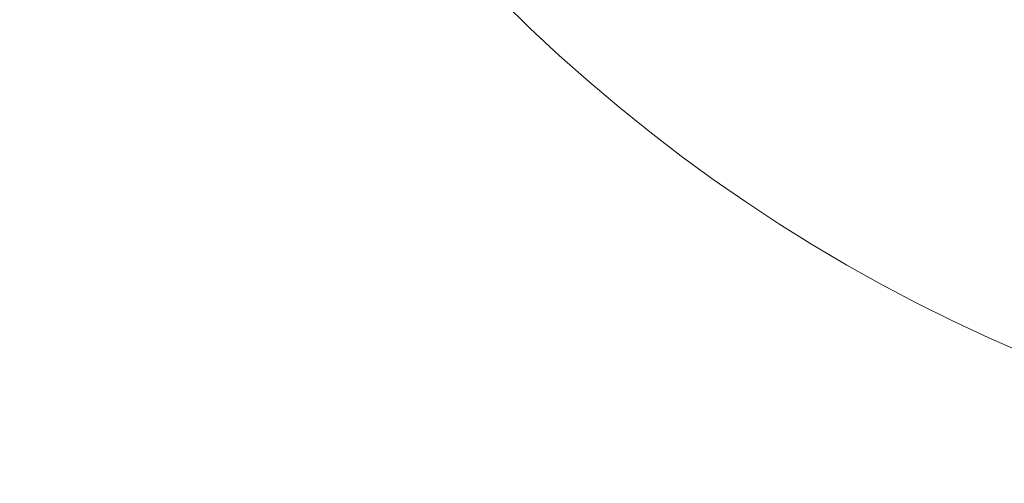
# Model space of a CAD drawing. Header units: millimetres. Extents: x -40968 to 11883, y -18816 to 4378.
# Tile 192 of 256: x -1585 to -1286, y -11759 to -11618. Entities that reach past the tile are written whole.
import ezdxf

# ---------------------------------------------------------------- set-up
doc = ezdxf.new("R2010")
doc.units = ezdxf.units.MM
doc.header["$MEASUREMENT"] = 0
doc.linetypes.add('Wipeout_Contour', pattern=[1000, 0, -1000])
doc.layers.add('02_ACAB_Anotacio Portes', color=7, linetype='Continuous')
doc.layers.add('02_ACAB_Anotacio Portes_Pluma_Nº__46', color=5, linetype='Continuous', lineweight=5)

# ---------------------------------------------------------------- blocks, each defined once
blk = doc.blocks.new('Etiqueta_18_1', base_point=(-1585.68, -11258.98))
at = {"layer": '02_ACAB_Anotacio Portes_Pluma_Nº__46', "color": 5, "linetype": 'Continuous', "lineweight": 5, "flags": 128}
blk.add_lwpolyline([(-1084.68, -11758.98, 1), (-1084.68, -10758.98, 1)], format="xyb", close=True, dxfattribs=at)

msp = doc.modelspace()

# ---------------------------------------------------------------- block references
at = {"layer": '02_ACAB_Anotacio Portes', "color": 5, "linetype": 'Continuous', "lineweight": 5}
msp.add_blockref('Etiqueta_18_1', (-1585.68, -11258.98), dxfattribs=at)

doc.saveas('drawing.dxf')
